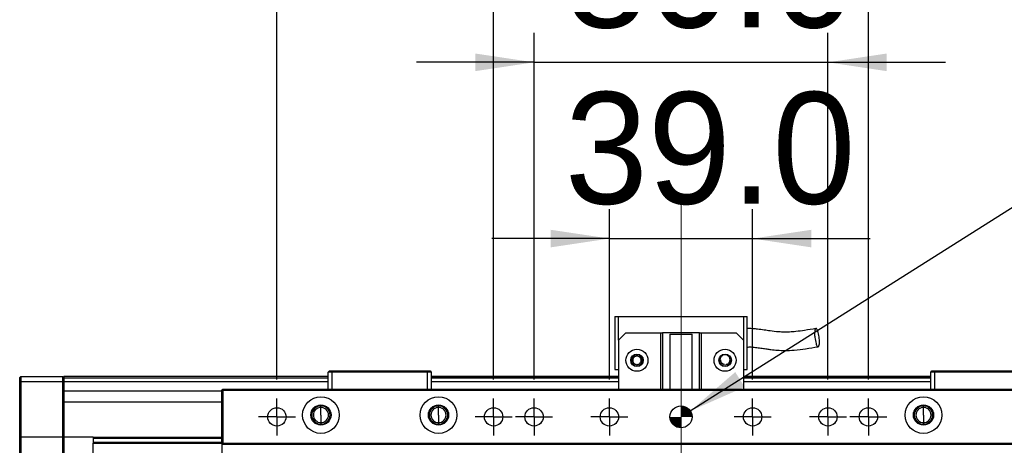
# Model space of a CAD drawing. Header units: millimetres. Extents: x 40 to 3320, y 40 to 2336.
# Tile 6 of 18: x 285 to 553, y 1937 to 2053. Entities that reach past the tile are written whole.
import ezdxf

# ---------------------------------------------------------------- set-up
doc = ezdxf.new("R2010")
doc.units = ezdxf.units.MM
doc.header["$LTSCALE"] = 8
doc.linetypes.add('CENTERX2', pattern=[20.32, 12.7, -2.54, 2.54, -2.54])
doc.layers.add('DIMNS', color=7, linetype='Continuous')
doc.styles.add('SLDTEXTSTYLE7', font='txt')
doc.dimstyles.new('SLDDIMSTYLE0', dxfattribs={"dimtxt": 30.4, "dimasz": 16, "dimexe": 0, "dimexo": 0.0625, "dimgap": 7.6, "dimtad": 2, "dimdec": 1, "dimrnd": 1e-09, "dimzin": 4, "dimdsep": 46, "dimtxsty": 'SLDTEXTSTYLE7', "dimsah": 1, "dimcen": 0.09, "dimadec": 0, "dimazin": 1, "dimtfac": 1, "dimtdec": 1, "dimtmove": 0, "dimatfit": 0, "dimfxl": 0, "dimfrac": 2, "dimtolj": 1, "dimtzin": 12, "dimarcsym": 0})
doc.dimstyles.new('SLDDIMSTYLE1', dxfattribs={"dimtxt": 30.4, "dimasz": 16, "dimexe": 0, "dimexo": 0.0625, "dimgap": 7.6, "dimtad": 2, "dimdec": 1, "dimrnd": 1e-09, "dimzin": 4, "dimdsep": 46, "dimtxsty": 'SLDTEXTSTYLE7', "dimsah": 1, "dimcen": 0.09, "dimadec": 0, "dimazin": 1, "dimtfac": 1, "dimtdec": 1, "dimtofl": 0, "dimtmove": 0, "dimatfit": 3, "dimfxl": 0, "dimfrac": 2, "dimtolj": 1, "dimtzin": 12, "dimarcsym": 0})
doc.dimstyles.new('SLDDIMSTYLE2', dxfattribs={"dimtxt": 30.4, "dimasz": 16, "dimexe": 0, "dimexo": 0.0625, "dimgap": 7.6, "dimtad": 0, "dimtih": 1, "dimtoh": 1, "dimdec": 1, "dimrnd": 1e-09, "dimzin": 4, "dimdsep": 46, "dimtxsty": 'SLDTEXTSTYLE7', "dimsah": 1, "dimcen": 0, "dimadec": 0, "dimazin": 1, "dimtfac": 1, "dimtdec": 1, "dimtofl": 0, "dimtmove": 0, "dimatfit": 3, "dimfxl": 0, "dimfrac": 2, "dimtolj": 1, "dimtzin": 12, "dimarcsym": 0})

# ---------------------------------------------------------------- blocks, each defined once
blk = doc.blocks.new('_D_5')
at = {"layer": 'DIMNS'}
for p, q in [((445.37, 1954.88), (445.37, 2001.27)), ((484.37, 1954.88), (484.37, 2001.27)), ((445.37, 1993.27), (413.37, 1993.27)), ((445.37, 1993.27), (484.37, 1993.27)), ((484.37, 1993.27), (516.37, 1993.27))]:
    blk.add_line(p, q, dxfattribs=at)
for points in [[(445.37, 1993.27), (429.37, 1995.67), (429.37, 1990.87)], [(484.37, 1993.27), (500.37, 1990.87), (500.37, 1995.67)]]:
    blk.add_solid(points, dxfattribs=at)
at = {"layer": 'DIMNS', "insert": (433.24, 2033.16), "char_height": 30.4, "attachment_point": 1, "style": 'SLDTEXTSTYLE7'}
blk.add_mtext('39.0', dxfattribs=at)
blk = doc.blocks.new('_D_6')
at = {"layer": 'DIMNS'}
for p, q in [((424.87, 1954.88), (424.87, 2049.27)), ((504.87, 1954.88), (504.87, 2049.27)), ((424.87, 2041.27), (392.87, 2041.27)), ((424.87, 2041.27), (504.87, 2041.27)), ((504.87, 2041.27), (536.87, 2041.27))]:
    blk.add_line(p, q, dxfattribs=at)
for points in [[(424.87, 2041.27), (408.87, 2043.67), (408.87, 2038.87)], [(504.87, 2041.27), (520.87, 2038.87), (520.87, 2043.67)]]:
    blk.add_solid(points, dxfattribs=at)
at = {"layer": 'DIMNS', "insert": (433.24, 2081.16), "char_height": 30.4, "attachment_point": 1, "style": 'SLDTEXTSTYLE7'}
blk.add_mtext('80.0', dxfattribs=at)
blk = doc.blocks.new('_D_7')
at = {"layer": 'DIMNS'}
for p, q in [((413.87, 1954.88), (413.87, 2094.21)), ((515.87, 1954.88), (515.87, 2094.21)), ((413.87, 2086.21), (381.87, 2086.21)), ((413.87, 2086.21), (515.87, 2086.21)), ((515.87, 2086.21), (547.87, 2086.21))]:
    blk.add_line(p, q, dxfattribs=at)
for points in [[(413.87, 2086.21), (397.87, 2088.61), (397.87, 2083.81)], [(515.87, 2086.21), (531.87, 2083.81), (531.87, 2088.61)]]:
    blk.add_solid(points, dxfattribs=at)
at = {"layer": 'DIMNS', "insert": (422.26, 2126.1), "char_height": 30.4, "attachment_point": 1, "style": 'SLDTEXTSTYLE7'}
blk.add_mtext('102.0', dxfattribs=at)
blk = doc.blocks.new('_D_8')
at = {"layer": 'DIMNS'}
for p, q in [((354.87, 1954.88), (354.87, 2135.48)), ((574.87, 1954.88), (574.87, 2135.48)), ((354.87, 2127.48), (574.87, 2127.48))]:
    blk.add_line(p, q, dxfattribs=at)
for points in [[(354.87, 2127.48), (370.87, 2125.08), (370.87, 2129.88)], [(574.87, 2127.48), (558.87, 2129.88), (558.87, 2125.08)]]:
    blk.add_solid(points, dxfattribs=at)
at = {"layer": 'DIMNS', "insert": (422.26, 2167.37), "char_height": 30.4, "attachment_point": 1, "style": 'SLDTEXTSTYLE7'}
blk.add_mtext('220.0', dxfattribs=at)
blk = doc.blocks.new('SW_SYMBOL_HOLE_DEPTH')
at = {"layer": 'DIMNS', "color": 0}
for p, q in [((0, 7000), (6400, 7000)), ((3200, 7000), (3200, 600)), ((800, 4440), (3200, 600)), ((5600, 4440), (3200, 600))]:
    blk.add_line(p, q, dxfattribs=at)
blk = doc.blocks.new('_D_9')
at = {"layer": 'DIMNS'}
for p, q in [((467.4, 1946.32), (596.96, 2028.34)), ((596.96, 2028.34), (628.96, 2028.34))]:
    blk.add_line(p, q, dxfattribs=at)
blk.add_solid([(467.4, 1946.32), (482.2, 1952.85), (479.63, 1956.91)], dxfattribs=at)
at = {"layer": 'DIMNS', "xscale": 0.004985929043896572, "yscale": 0.004985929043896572, "zscale": 0.004985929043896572}
blk.add_blockref('SW_SYMBOL_HOLE_DEPTH', (859.09, 2008.22), dxfattribs=at)
at = {"layer": 'DIMNS', "char_height": 30.4, "attachment_point": 1, "style": 'SLDTEXTSTYLE7'}
for s, insert in [('2X ', (628.96, 2043.66)), ('%%c', (686.13, 2043.36)), (' 6.0H7 ', (733.1, 2043.66)), (' 8.0', (903.59, 2043.66))]:
    blk.add_mtext(s, dxfattribs=dict(at, insert=insert))
blk = doc.blocks.new('SW_CENTERMARKSYMBOL_0')
at = {"layer": 'DIMNS', "color": 0}
for p, q in [((0, 2.54), (0, 5.04)), ((-2.54, 0), (-5.04, 0)), ((0, 0), (-2.54, 0)), ((0, 0), (0, 2.54)), ((0, 0), (0, -2.54)), ((0, 0), (2.54, 0)), ((2.54, 0), (5.04, 0)), ((0, -2.54), (0, -5.04))]:
    blk.add_line(p, q, dxfattribs=at)
blk = doc.blocks.new('SW_CENTERMARKSYMBOL_1')
at = {"layer": 'DIMNS', "color": 0}
for p, q in [((0, 2.54), (0, 5.04)), ((-2.54, 0), (-5.04, 0)), ((0, 0), (-2.54, 0)), ((0, 0), (0, 2.54)), ((0, 0), (0, -2.54)), ((0, 0), (2.54, 0)), ((2.54, 0), (5.04, 0)), ((0, -2.54), (0, -5.04))]:
    blk.add_line(p, q, dxfattribs=at)
blk = doc.blocks.new('SW_CENTERMARKSYMBOL_2')
at = {"layer": 'DIMNS', "color": 0}
for p, q in [((0, 2.54), (0, 5.04)), ((-2.54, 0), (-5.04, 0)), ((0, 0), (-2.54, 0)), ((0, 0), (0, 2.54)), ((0, 0), (0, -2.54)), ((0, 0), (2.54, 0)), ((2.54, 0), (5.04, 0)), ((0, -2.54), (0, -5.04))]:
    blk.add_line(p, q, dxfattribs=at)
blk = doc.blocks.new('SW_CENTERMARKSYMBOL_3')
at = {"layer": 'DIMNS', "color": 0}
for p, q in [((0, 2.54), (0, 5.04)), ((-2.54, 0), (-5.04, 0)), ((0, 0), (-2.54, 0)), ((0, 0), (0, 2.54)), ((0, 0), (0, -2.54)), ((0, 0), (2.54, 0)), ((2.54, 0), (5.04, 0)), ((0, -2.54), (0, -5.04))]:
    blk.add_line(p, q, dxfattribs=at)
blk = doc.blocks.new('SW_CENTERMARKSYMBOL_4')
at = {"layer": 'DIMNS', "color": 0}
for p, q in [((0, 2.54), (0, 5.04)), ((-2.54, 0), (-5.04, 0)), ((0, 0), (-2.54, 0)), ((0, 0), (0, 2.54)), ((0, 0), (0, -2.54)), ((0, 0), (2.54, 0)), ((2.54, 0), (5.04, 0)), ((0, -2.54), (0, -5.04))]:
    blk.add_line(p, q, dxfattribs=at)
blk = doc.blocks.new('SW_CENTERMARKSYMBOL_5')
at = {"layer": 'DIMNS', "color": 0}
for p, q in [((0, 2.54), (0, 5.04)), ((-2.54, 0), (-5.04, 0)), ((0, 0), (-2.54, 0)), ((0, 0), (0, 2.54)), ((0, 0), (0, -2.54)), ((0, 0), (2.54, 0)), ((2.54, 0), (5.04, 0)), ((0, -2.54), (0, -5.04))]:
    blk.add_line(p, q, dxfattribs=at)
blk = doc.blocks.new('SW_CENTERMARKSYMBOL_6')
at = {"layer": 'DIMNS', "color": 0}
for p, q in [((0, 2.54), (0, 5.04)), ((-2.54, 0), (-5.04, 0)), ((0, 0), (-2.54, 0)), ((0, 0), (0, 2.54)), ((0, 0), (0, -2.54)), ((0, 0), (2.54, 0)), ((2.54, 0), (5.04, 0)), ((0, -2.54), (0, -5.04))]:
    blk.add_line(p, q, dxfattribs=at)
blk = doc.blocks.new('SW_DOWELSYMBOL_2')
at = {"linetype": 'Continuous', "lineweight": 18}
h = blk.add_hatch(color=0, dxfattribs=at)
edge = h.paths.add_edge_path(flags=0)
edge.add_arc((0, 0), 3, 0, 90)
edge.add_line((0, 3), (0, 0))
edge.add_line((0, 0), (3, 0))
h = blk.add_hatch(color=0, dxfattribs=at)
edge = h.paths.add_edge_path(flags=0)
edge.add_arc((0, 0), 3, 180, 270)
edge.add_line((0, -3), (0, 0))
edge.add_line((0, 0), (-3, 0))
at = {"layer": 'DIMNS', "color": 0}
blk.add_circle((0, 0), 3, dxfattribs=at)

msp = doc.modelspace()

# ---------------------------------------------------------------- linework, layer by layer
at = {"color": 7, "linetype": 'Continuous', "lineweight": 25}
for p, q in [((446.8652131, 1972.0151299), (447.8652002, 1972.0151299)), ((446.8652131, 1972.0151299), (446.8652131, 1957.615132)), ((447.8652002, 1965.6151334), (447.8652002, 1972.0151299)), ((447.8652002, 1972.0151299), (481.8652393, 1972.0151299)), ((481.8652393, 1972.0151299), (482.8652264, 1972.0151299)), ((481.8652393, 1972.0151299), (481.8652393, 1965.6151334)), ((482.8652264, 1957.615132), (482.8652264, 1972.0151299)), ((449.8652341, 1967.61513), (447.8652002, 1965.6151334)), ((449.8652341, 1967.61513), (459.3652012, 1967.61513)), ((459.3652012, 1952.21513), (459.3652012, 1967.61513)), ((459.3652012, 1967.61513), (459.8652245, 1967.61513)), ((459.8652245, 1967.61513), (459.8652245, 1952.21513)), ((469.865215, 1967.61513), (459.8652245, 1967.61513)), ((461.8651988, 1967.2151306), (461.8651988, 1952.21513)), ((461.8651988, 1967.2151306), (467.8652407, 1967.2151306)), ((467.8652407, 1952.21513), (467.8652407, 1967.2151306)), ((469.865215, 1952.21513), (469.865215, 1967.61513)), ((469.865215, 1967.61513), (470.3652383, 1967.61513)), ((470.3652383, 1967.61513), (470.3652383, 1952.21513)), ((470.3652383, 1967.61513), (479.8652054, 1967.61513)), ((481.8652393, 1965.6151334), (479.8652054, 1967.61513)), ((447.8652002, 1965.6151334), (447.8652002, 1952.21513)), ((481.8652393, 1965.6151334), (481.8652393, 1952.21513)), ((368.865204, 1956.9151276), (369.1652538, 1957.2151327)), ((369.8652507, 1956.9151276), (368.865204, 1956.9151276)), ((368.865204, 1952.21513), (368.865204, 1956.9151276)), ((369.1652538, 1957.2151327), (369.9894668, 1957.2151327)), ((369.8652507, 1956.9151276), (369.9894668, 1957.2151327)), ((395.865214, 1956.9151276), (369.8652507, 1956.9151276)), ((369.8652507, 1956.9151276), (369.8652507, 1952.21513)), ((369.9894668, 1957.2151327), (395.7409383, 1957.2151327)), ((395.7409383, 1957.2151327), (396.565211, 1957.2151327)), ((395.865214, 1956.9151276), (395.7409383, 1957.2151327)), ((396.8652012, 1956.9151276), (395.865214, 1956.9151276)), ((395.865214, 1952.21513), (395.865214, 1956.9151276)), ((396.565211, 1957.2151327), (396.8652012, 1956.9151276)), ((396.8652012, 1956.9151276), (396.8652012, 1952.21513)), ((446.8652131, 1957.615132), (447.8652002, 1957.615132)), ((481.8652393, 1957.615132), (482.8652264, 1957.615132)), ((532.8652383, 1956.9151276), (533.1652285, 1957.2151327)), ((533.8652255, 1956.9151276), (532.8652383, 1956.9151276)), ((532.8652383, 1952.21513), (532.8652383, 1956.9151276)), ((533.1652285, 1957.2151327), (533.9895012, 1957.2151327)), ((533.8652255, 1956.9151276), (533.9895012, 1957.2151327)), ((559.8652484, 1956.9151276), (533.8652255, 1956.9151276)), ((533.8652255, 1956.9151276), (533.8652255, 1952.21513)), ((533.9895012, 1957.2151327), (559.7409727, 1957.2151327)), ((284.8652126, 1955.4151321), (285.1652624, 1955.7151297)), ((284.8652126, 1954.2151341), (284.8652126, 1955.4151321)), ((284.8652126, 1954.2151341), (285.1652624, 1954.2151341)), ((284.8652126, 1939.2151335), (284.8652126, 1954.2151341)), ((285.1652624, 1955.7151297), (285.1652624, 1954.2151341)), ((285.1652624, 1955.7151297), (296.5652467, 1955.7151297)), ((285.1652624, 1954.2151341), (285.1652624, 1939.2151335)), ((296.5652467, 1954.2151341), (285.1652624, 1954.2151341)), ((296.5652467, 1954.2151341), (296.5652467, 1955.7151297)), ((296.5652467, 1955.7151297), (296.8651773, 1955.4151321)), ((296.5652467, 1954.2151341), (296.8651773, 1954.2151341)), ((296.5652467, 1939.2151335), (296.5652467, 1954.2151341)), ((368.865204, 1955.7151297), (296.8651773, 1955.7151297)), ((296.8651773, 1955.7151297), (296.8651773, 1955.4151321)), ((296.8651773, 1955.4151321), (296.8651773, 1954.2151341)), ((368.865204, 1955.2151287), (296.8651773, 1955.2151287)), ((296.8651773, 1954.2151341), (296.8651773, 1939.2151335)), ((368.865204, 1954.2151341), (296.8651773, 1954.2151341)), ((447.8652002, 1955.7151297), (396.8652012, 1955.7151297)), ((396.8652012, 1955.5151337), (447.8652002, 1955.5151337)), ((396.8652012, 1955.3151304), (447.8652002, 1955.3151304)), ((447.8652002, 1955.2151287), (396.8652012, 1955.2151287)), ((447.8652002, 1954.2151341), (396.8652012, 1954.2151341)), ((532.8652383, 1955.7151297), (481.8652393, 1955.7151297)), ((481.8652393, 1955.5151337), (532.8652383, 1955.5151337)), ((481.8652393, 1955.3151304), (532.8652383, 1955.3151304)), ((532.8652383, 1955.2151287), (481.8652393, 1955.2151287)), ((532.8652383, 1954.2151341), (481.8652393, 1954.2151341)), ((339.8652794, 1951.7199943), (296.8651773, 1951.7199943)), ((339.8652794, 1951.9151324), (340.1652099, 1952.21513)), ((339.8652794, 1937.5151345), (339.8652794, 1951.9151324)), ((339.8652794, 1951.9151324), (340.1652099, 1951.9151324)), ((340.1652099, 1952.21513), (589.5652296, 1952.21513)), ((340.1652099, 1952.21513), (340.1652099, 1951.9151324)), ((589.5652296, 1951.9151324), (340.1652099, 1951.9151324)), ((340.1652099, 1951.9151324), (340.1652099, 1937.5151345)), ((366.8652298, 1947.2821304), (366.8652298, 1947.7151284)), ((366.8652298, 1945.2151308), (366.8652298, 1947.2821304)), ((398.865235, 1947.2821304), (398.865235, 1947.7151284)), ((398.865235, 1945.2151308), (398.865235, 1947.2821304)), ((530.8652045, 1947.2821304), (530.8652045, 1947.7151284)), ((530.8652045, 1945.2151308), (530.8652045, 1947.2821304)), ((366.8652298, 1945.2151308), (366.8652298, 1943.1481311)), ((366.8652298, 1943.1481311), (366.8652298, 1942.7151331)), ((398.865235, 1945.2151308), (398.865235, 1943.1481311)), ((398.865235, 1943.1481311), (398.865235, 1942.7151331)), ((530.8652045, 1945.2151308), (530.8652045, 1943.1481311)), ((530.8652045, 1943.1481311), (530.8652045, 1942.7151331)), ((284.8652126, 1939.2151335), (285.1652624, 1939.2151335)), ((284.8652126, 1933.9151295), (284.8652126, 1939.2151335)), ((285.1652624, 1939.2151335), (285.1652624, 1934.2151308)), ((296.5652467, 1939.2151335), (285.1652624, 1939.2151335)), ((296.5652467, 1934.2151308), (296.5652467, 1939.2151335)), ((296.5652467, 1939.2151335), (296.8651773, 1939.2151335)), ((296.8651773, 1939.2151335), (296.8651773, 1933.9151295)), ((304.8651935, 1939.2151335), (296.8651773, 1939.2151335)), ((304.8651935, 1939.2151335), (339.8652794, 1939.2151335)), ((304.8651935, 1939.2151335), (304.8651935, 1938.9079312)), ((304.8651935, 1938.9079312), (339.8652794, 1938.9079312)), ((304.8651935, 1938.9079312), (304.8651935, 1937.8252351)), ((304.8651935, 1937.8252351), (304.8651935, 1937.5180328)), ((304.8651935, 1937.8252351), (339.8652794, 1937.8252351)), ((304.8651935, 1934.2151308), (304.8651935, 1937.5180328)), ((304.8651935, 1937.5180328), (339.8652794, 1937.5180328)), ((339.8652794, 1937.5151345), (340.1652099, 1937.5151345)), ((339.8652794, 1937.5151345), (340.1652099, 1937.2151294)), ((339.8652794, 1937.5151345), (339.8652794, 1931.7151295)), ((340.1652099, 1937.5151345), (589.5652296, 1937.5151345)), ((340.1652099, 1937.5151345), (340.1652099, 1937.2151294)), ((589.5652296, 1937.2151294), (340.1652099, 1937.2151294))]:
    msp.add_line(p, q, dxfattribs=at)
at = {"color": 8, "linetype": 'Continuous', "lineweight": 25}
msp.add_line((339.8652794, 1948.7199956), (296.8651773, 1948.7199956), dxfattribs=at)
at = {"color": 7, "linetype": 'Continuous', "lineweight": 25}
for centre, radius in [((452.8652269, 1960.1151308), 3), ((452.8652269, 1960.1151308), 1.7), ((476.8652269, 1960.1151308), 3), ((476.8652269, 1960.1151308), 1.7), ((452.8652269, 1960.1151308), 1.6), ((476.8652269, 1960.1151308), 1.6), ((366.8652269, 1945.2151301), 5), ((398.8652269, 1945.2151301), 5), ((530.8652269, 1945.2151301), 5), ((354.8652269, 1944.7151308), 2.5), ((366.8652269, 1945.2151301), 2.75), ((398.8652269, 1945.2151301), 2.75), ((413.8652269, 1944.7151308), 2.5), ((424.8652269, 1944.7151308), 2.5), ((445.3652269, 1944.7151308), 2.5), ((464.8652269, 1944.7151308), 3), ((484.3652269, 1944.7151308), 2.5), ((504.8652269, 1944.7151308), 2.5), ((515.8652269, 1944.7151308), 2.5), ((530.8652269, 1945.2151301), 2.75)]:
    msp.add_circle(centre, radius, dxfattribs=at)
for centre, radius, start, end in [((366.8652269, 1945.2151301), 2.5, 90, 270), ((366.8652269, 1945.2151301), 2.067, 90, 270), ((366.8652269, 1945.2151301), 2.5, 270, 90), ((366.8652269, 1945.2151301), 2.067, 270, 90), ((398.8652269, 1945.2151301), 2.5, 90, 270), ((398.8652269, 1945.2151301), 2.067, 90, 270), ((398.8652269, 1945.2151301), 2.5, 270, 90), ((398.8652269, 1945.2151301), 2.067, 270, 90), ((530.8652269, 1945.2151301), 2.5, 90, 270), ((530.8652269, 1945.2151301), 2.067, 90, 270), ((530.8652269, 1945.2151301), 2.5, 270, 90), ((530.8652269, 1945.2151301), 2.067, 270, 90)]:
    msp.add_arc(centre, radius, start, end, dxfattribs=at)
for points, knots in [([(501.6070129, 1968.7665874), (500.5627062, 1968.6007085), (498.7425925, 1968.3115994), (496.3640863, 1967.9407862), (494.5535678, 1967.7965186), (492.9693676, 1967.7684419), (491.1994915, 1967.848485), (489.3448537, 1968.0703839), (487.4473513, 1968.3564374), (485.9275976, 1968.5781415), (484.5071302, 1968.7132391), (483.5633243, 1968.7657523), (483.0060635, 1968.7433011), (482.8652264, 1968.737627)], [0, 0, 0, 0, 0.1728216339, 0.3012094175, 0.3945074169, 0.4621962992, 0.550301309, 0.6704383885, 0.7542679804, 0.8531360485, 0.9124958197, 0.9778849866, 1, 1, 1, 1]), ([(501.2252452, 1967.6045352), (501.2516115, 1967.8536356), (501.3044029, 1968.3523919), (501.4821699, 1968.7572806), (501.7048421, 1968.7986005), (501.9366602, 1968.5184337), (502.152734, 1968.007589), (502.3398948, 1967.3141912), (502.4802813, 1966.5069382), (502.5578092, 1965.6676594), (502.561765, 1964.8888566), (502.4889923, 1964.2680289), (502.3477807, 1963.8771972), (502.1487636, 1963.7902069), (501.9476999, 1963.8943707), (501.7581145, 1964.2388536), (501.5882227, 1964.7698338), (501.4369907, 1965.5034417), (501.3252818, 1966.2496048), (501.2523259, 1966.7937008), (501.2233007, 1967.0525566), (501.2119867, 1967.1376402), (501.2119488, 1967.1599594), (501.2109488, 1967.234146), (501.2134864, 1967.3902495), (501.2207345, 1967.5223356), (501.2252452, 1967.6045352)], [0, 0, 0, 0, 0.06481714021, 0.12977885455, 0.18973173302, 0.24261772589, 0.29441297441, 0.34624220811, 0.39872382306, 0.45219923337, 0.50660100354, 0.5614517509, 0.61605133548, 0.66977198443, 0.72706801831, 0.76537719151, 0.80369083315, 0.8589089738, 0.91422917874, 0.94955416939, 0.96400110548, 0.96485061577, 0.96575867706, 0.96870991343, 0.98052760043, 1, 1, 1, 1]), ([(482.8652264, 1963.7293691), (483.234353, 1963.7453876), (484.1218806, 1963.7839025), (485.4931467, 1963.6044266), (486.9096785, 1963.4036612), (488.1855332, 1963.211343), (489.2857182, 1963.064212), (490.2386878, 1962.9587643), (491.4843639, 1962.8499592), (493.313026, 1962.7726775), (495.9127675, 1962.870892), (498.9119643, 1963.2893741), (501.0501014, 1963.6386666), (502.177787, 1963.8228887)], [0, 0, 0, 0, 0.0561687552, 0.1350521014, 0.209372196, 0.2758287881, 0.3326375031, 0.3788414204, 0.4216817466, 0.5224851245, 0.6560394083, 0.818590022, 1, 1, 1, 1]), ([(452.6526453, 1958.9849436), (452.5237413, 1959.0065273), (452.2653255, 1959.0497964), (451.9268567, 1959.2731897), (451.6668555, 1959.5923364), (451.5182128, 1959.9950252), (451.5054496, 1960.4389813), (451.6407166, 1960.8756981), (451.899626, 1961.2474035), (452.1436612, 1961.4103732), (452.2579433, 1961.4866921)], [0, 0, 0, 0, 0.1153512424, 0.2312464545, 0.3517795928, 0.4770083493, 0.6065188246, 0.7402376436, 0.8783528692, 1, 1, 1, 1]), ([(452.8651954, 1958.965058), (452.8692086, 1958.9650732), (452.9894491, 1958.9655265), (453.2270576, 1959.0046642), (453.5429669, 1959.1639975), (453.7968497, 1959.4108646), (453.9651166, 1959.7223632), (454.0323452, 1960.0700282), (453.9920996, 1960.4218221), (453.8484046, 1960.7454023), (453.6143973, 1961.0111079), (453.3115057, 1961.1944907), (452.9675534, 1961.2785671), (452.6142302, 1961.2557131), (452.2839697, 1961.1280936), (452.007086, 1960.9073922), (451.8090783, 1960.613834), (451.7082624, 1960.2743761), (451.7137145, 1959.9204671), (451.8249043, 1959.5839196), (452.0320065, 1959.2981005), (452.3144377, 1959.0800688), (452.5399137, 1959.0166508), (452.6526453, 1958.9849436)], [0, 0, 0, 0, 0.0017237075, 0.0516449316, 0.1015599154, 0.1514663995, 0.2013798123, 0.2512979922, 0.3012131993, 0.3511243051, 0.4010361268, 0.4509506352, 0.500864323, 0.55077637, 0.6006886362, 0.6506027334, 0.7005212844, 0.7504361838, 0.8003472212, 0.8502611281, 0.9001743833, 0.9500900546, 1, 1, 1, 1]), ([(453.4725072, 1961.4866921), (453.6039396, 1961.3965717), (453.8728354, 1961.2121956), (454.1332605, 1960.788435), (454.2399426, 1960.3128954), (454.177355, 1959.8442176), (453.9661143, 1959.4400515), (453.6413193, 1959.1457137), (453.3233718, 1959.0120495), (453.1318572, 1958.99091), (453.0778052, 1958.9849436)], [0, 0, 0, 0, 0.1408051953, 0.2880713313, 0.4304421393, 0.5679485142, 0.700596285, 0.8284807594, 0.9515914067, 1, 1, 1, 1]), ([(476.7369153, 1958.9824253), (476.6807079, 1958.984561), (476.4873673, 1958.9919072), (476.1612753, 1959.103622), (475.819691, 1959.3732994), (475.5829213, 1959.7599421), (475.4898437, 1960.2202565), (475.5629737, 1960.7013107), (475.8039589, 1961.141249), (476.0754335, 1961.3816401), (476.2399157, 1961.4763212), (476.2579323, 1961.4866921)], [0, 0, 0, 0, 0.0488474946, 0.168024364, 0.2919213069, 0.420547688, 0.5539619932, 0.6921696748, 0.8349369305, 0.9819197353, 1, 1, 1, 1]), ([(476.6526939, 1958.9849436), (476.5209314, 1959.0240634), (476.2752822, 1959.0969958), (476.0021922, 1959.3332927), (475.8348343, 1959.5806623), (475.7351078, 1959.8485811), (475.7100736, 1960.0582925), (475.7176318, 1960.1899998), (475.7195738, 1960.2157533), (475.7201511, 1960.2210017), (475.7202995, 1960.2229756), (475.7203591, 1960.2235615), (475.7203581, 1960.2234152), (475.7203581, 1960.2234015)], [0, 0, 0, 0, 0.23692424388, 0.44170578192, 0.61424721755, 0.75451399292, 0.93808321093, 0.98296748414, 0.98978856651, 0.99520578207, 0.99755177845, 0.99977022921, 1, 1, 1, 1]), ([(477.0777942, 1958.9849436), (477.2172739, 1959.0095112), (477.4964775, 1959.0586894), (477.8486435, 1959.3123054), (478.099067, 1959.6583039), (478.2231271, 1960.0687478), (478.2132425, 1960.496687), (478.0733002, 1960.8992751), (477.8248738, 1961.2504339), (477.5900096, 1961.407903), (477.4724962, 1961.4866921)], [0, 0, 0, 0, 0.1248143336, 0.2498471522, 0.3748590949, 0.4998528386, 0.624838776, 0.7498211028, 0.8748238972, 1, 1, 1, 1])]:
    msp.add_open_spline(points, degree=3, knots=knots, dxfattribs=at)
at = {"layer": 'DIMNS', "linetype": 'CENTERX2', "lineweight": 18}
msp.add_line((464.8652269, 2002.7151308), (464.8652269, 1740.7151308), dxfattribs=at)

# ---------------------------------------------------------------- block references
at = {"layer": 'DIMNS'}
for name, p in [('SW_CENTERMARKSYMBOL_0', (354.8652269, 1944.7151308)), ('SW_CENTERMARKSYMBOL_1', (413.8652269, 1944.7151308)), ('SW_CENTERMARKSYMBOL_2', (424.8652269, 1944.7151308)), ('SW_CENTERMARKSYMBOL_3', (445.3652269, 1944.7151308)), ('SW_CENTERMARKSYMBOL_4', (484.3652269, 1944.7151308)), ('SW_CENTERMARKSYMBOL_5', (504.8652269, 1944.7151308)), ('SW_CENTERMARKSYMBOL_6', (515.8652269, 1944.7151308)), ('SW_DOWELSYMBOL_2', (464.8652269, 1944.7151308))]:
    msp.add_blockref(name, p, dxfattribs=at)

# ---------------------------------------------------------------- dimensions: what is measured, and where the dimension line sits
for base, p1, p2, dimstyle, picture, middle in [((574.8652269, 2127.482112), (354.8652269, 1944.7151308), (574.8652269, 1944.7151308), 'SLDDIMSTYLE1', '_D_8', (470.6861247, 2127.482112)), ((515.8652269, 2086.2081813), (413.8652269, 1944.7151308), (515.8652269, 1944.7151308), 'SLDDIMSTYLE0', '_D_7', (470.6861247, 2086.2081813)), ((504.8652269, 2041.2743913), (424.8652269, 1944.7151308), (504.8652269, 1944.7151308), 'SLDDIMSTYLE0', '_D_6', (470.6861247, 2041.2743913)), ((484.3652269, 1993.2728157), (445.3652269, 1944.7151308), (484.3652269, 1944.7151308), 'SLDDIMSTYLE0', '_D_5', (470.6861247, 1993.2728157))]:
    dim = msp.add_linear_dim(base=base, p1=p1, p2=p2, dimstyle=dimstyle, dxfattribs=at)
    dim.commit()
    dim.dimension.update_dxf_attribs({"geometry": picture, "text_midpoint": middle, "dimtype": 160})
dim = msp.add_diameter_dim_2p(p1=(462.3304864, 1943.1104219), p2=(467.3999674, 1946.3198397), text='2X <>H7 {\\fGDT;x} 8.0\\P', dimstyle='SLDDIMSTYLE2', dxfattribs=at)
dim.commit()
dim.dimension.update_dxf_attribs({"geometry": '_D_9', "text_midpoint": (798.2796742, 2028.343235), "dimtype": 163})

doc.saveas('drawing.dxf')
